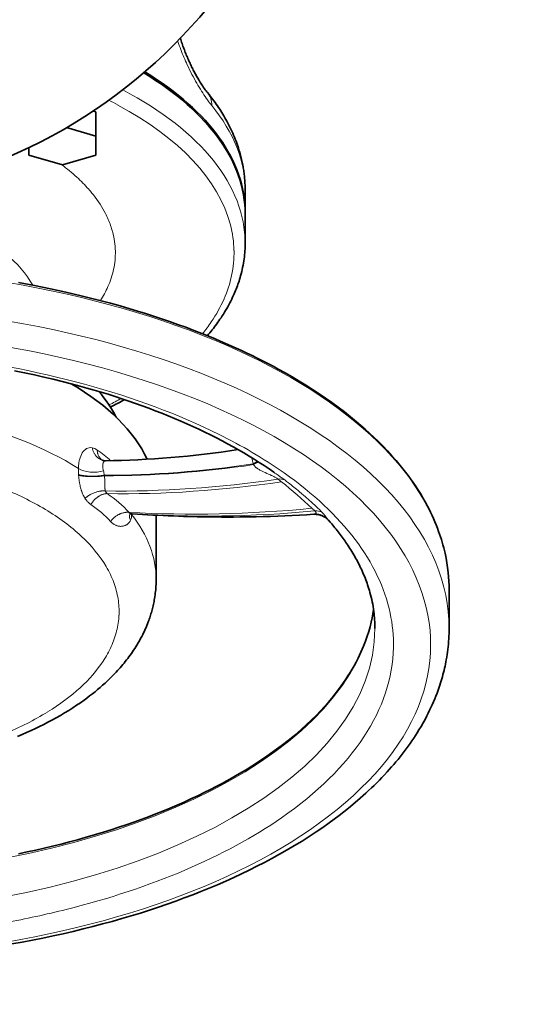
# Model space of a CAD drawing. Header units: inches. Extents: x 2941 to 3337, y 359 to 776.
# Tile 2 of 28: x 3139 to 3166, y 359 to 412. Entities that reach past the tile are written whole.
import ezdxf

# ---------------------------------------------------------------- set-up
doc = ezdxf.new("R2010")
doc.units = ezdxf.units.IN
doc.header["$MEASUREMENT"] = 0

msp = doc.modelspace()

# ---------------------------------------------------------------- linework, layer by layer
at = {"color": 7, "lineweight": 35, "ltscale": 0.019717}
msp.add_line((3142.918, 407.148), (3142.767, 407.192), dxfattribs=at)
at = {"color": 7, "lineweight": 35, "ltscale": 0.16238}
msp.add_line((3142.918, 405.849), (3142.918, 407.148), dxfattribs=at)
at = {"color": 7, "lineweight": 35, "ltscale": 0.204925}
msp.add_line((3141.343, 406.304), (3142.918, 405.849), dxfattribs=at)
at = {"color": 7, "lineweight": 35, "ltscale": 0.129904}
msp.add_line((3142.918, 405.849), (3142.918, 404.81), dxfattribs=at)
at = {"color": 7, "lineweight": 35, "ltscale": 0.052345}
msp.add_line((3139.318, 404.81), (3139.318, 405.229), dxfattribs=at)
at = {"color": 7, "lineweight": 35, "ltscale": 0.234187}
for p, q in [((3141.118, 404.29), (3139.318, 404.81)), ((3142.918, 404.81), (3141.118, 404.29))]:
    msp.add_line(p, q, dxfattribs=at)
at = {"color": 7, "lineweight": 35, "ltscale": 0.151555}
msp.add_line((3150.976, 402.935), (3150.976, 401.723), dxfattribs=at)
at = {"color": 7, "lineweight": 35, "ltscale": 0.194855}
msp.add_line((3150.976, 401.636), (3150.976, 400.077), dxfattribs=at)
at = {"color": 7, "lineweight": 35, "ltscale": 0.012141}
msp.add_line((3143.197, 392.032), (3143.197, 391.935), dxfattribs=at)
at = {"color": 7, "lineweight": 13, "ltscale": 0.003438}
msp.add_line((3151.416, 388.157), (3151.408, 388.183), dxfattribs=at)
at = {"color": 7, "lineweight": 13, "ltscale": 0.005562}
msp.add_line((3141.992, 387.538), (3141.989, 387.582), dxfattribs=at)
at = {"color": 7, "lineweight": 13, "ltscale": 0.00377}
msp.add_line((3143.382, 387.549), (3143.386, 387.52), dxfattribs=at)
at = {"color": 7, "lineweight": 35, "ltscale": 0.000459}
msp.add_line((3152.525, 387.706), (3152.528, 387.704), dxfattribs=at)
at = {"color": 7, "lineweight": 13, "ltscale": 0.026578}
msp.add_line((3154.732, 385.618), (3154.578, 385.764), dxfattribs=at)
at = {"color": 7, "lineweight": 13, "ltscale": 0.004188}
msp.add_line((3144.851, 385.468), (3144.851, 385.434), dxfattribs=at)
at = {"color": 7, "lineweight": 35, "ltscale": 0.432452}
msp.add_line((3146.176, 381.93), (3146.176, 385.389), dxfattribs=at)
at = {"color": 7, "lineweight": 35, "ltscale": 0.259808}
msp.add_line((3161.976, 379.283), (3161.976, 381.362), dxfattribs=at)
at = {"color": 7, "lineweight": 13}
for points in [[(3149.181, 407.489), (3149.151, 407.525), (3149.122, 407.563), (3149.062, 407.639), (3149.001, 407.719), (3148.94, 407.803), (3148.878, 407.89), (3148.815, 407.98), (3148.752, 408.075), (3148.688, 408.172), (3148.624, 408.271), (3148.56, 408.375), (3148.495, 408.481), (3148.43, 408.59), (3148.365, 408.703), (3148.3, 408.817), (3148.236, 408.934), (3148.171, 409.055), (3148.107, 409.178), (3148.043, 409.302), (3147.979, 409.43), (3147.917, 409.56), (3147.855, 409.691), (3147.809, 409.792), (3147.764, 409.893), (3147.719, 409.995), (3147.675, 410.098), (3147.631, 410.202), (3147.588, 410.308), (3147.546, 410.413), (3147.505, 410.52), (3147.464, 410.628), (3147.425, 410.736), (3147.386, 410.844), (3147.348, 410.954), (3147.34, 410.978)], [(3141.895, 403.632), (3141.982, 403.552), (3142.066, 403.472), (3142.149, 403.391), (3142.23, 403.31), (3142.31, 403.228), (3142.387, 403.146), (3142.463, 403.063), (3142.521, 402.998), (3142.578, 402.934), (3142.633, 402.869), (3142.674, 402.82), (3142.715, 402.771), (3142.755, 402.721), (3142.794, 402.672)], [(3143.442, 401.671), (3143.483, 401.59), (3143.522, 401.51), (3143.559, 401.429), (3143.595, 401.348), (3143.629, 401.267), (3143.662, 401.186), (3143.693, 401.104), (3143.722, 401.022), (3143.75, 400.941), (3143.776, 400.859), (3143.791, 400.808), (3143.806, 400.756), (3143.828, 400.679), (3143.834, 400.653)], [(3143.336, 388.337), (3143.315, 388.342), (3143.293, 388.348), (3143.272, 388.354), (3143.256, 388.36), (3143.241, 388.365), (3143.21, 388.378), (3143.179, 388.392), (3143.15, 388.408), (3143.121, 388.425), (3143.092, 388.443), (3143.065, 388.463), (3143.038, 388.484), (3143.012, 388.506), (3142.989, 388.528), (3142.966, 388.551), (3142.944, 388.576), (3142.923, 388.601), (3142.903, 388.627), (3142.883, 388.654), (3142.865, 388.682), (3142.848, 388.711), (3142.839, 388.727), (3142.83, 388.744), (3142.812, 388.779), (3142.797, 388.814), (3142.782, 388.85), (3142.769, 388.887), (3142.757, 388.924), (3142.748, 388.958), (3142.74, 388.992), (3142.733, 389.027)], [(3141.985, 387.917), (3141.986, 387.974), (3141.99, 388.029), (3141.994, 388.085), (3141.999, 388.139), (3142.006, 388.192), (3142.014, 388.245), (3142.023, 388.296), (3142.032, 388.34), (3142.042, 388.382)], [(3143.256, 388.367), (3143.232, 388.384), (3143.21, 388.403), (3143.188, 388.423), (3143.168, 388.444), (3143.148, 388.466), (3143.13, 388.49), (3143.113, 388.514), (3143.097, 388.539), (3143.082, 388.566), (3143.068, 388.593), (3143.056, 388.621), (3143.044, 388.649), (3143.034, 388.68), (3143.025, 388.711), (3143.017, 388.742), (3143.011, 388.775), (3143.005, 388.808), (3143.001, 388.841), (3142.999, 388.874), (3142.998, 388.908)], [(3143.315, 388.199), (3143.312, 388.187), (3143.309, 388.175), (3143.306, 388.162), (3143.304, 388.149), (3143.3, 388.121), (3143.298, 388.092), (3143.297, 388.061), (3143.298, 388.03), (3143.3, 387.997), (3143.301, 387.978), (3143.304, 387.958), (3143.306, 387.938), (3143.309, 387.917), (3143.316, 387.876), (3143.325, 387.834), (3143.336, 387.791)], [(3143.445, 388.326), (3143.431, 388.325), (3143.418, 388.323), (3143.406, 388.319), (3143.394, 388.313), (3143.382, 388.306), (3143.372, 388.298), (3143.363, 388.29), (3143.354, 388.28), (3143.346, 388.27), (3143.339, 388.258), (3143.335, 388.25), (3143.33, 388.241), (3143.326, 388.232), (3143.322, 388.222), (3143.318, 388.211), (3143.315, 388.199)], [(3151.434, 388.118), (3151.442, 388.102), (3151.452, 388.086), (3151.462, 388.071), (3151.47, 388.059), (3151.479, 388.048), (3151.497, 388.027), (3151.516, 388.007), (3151.534, 387.988), (3151.553, 387.971), (3151.573, 387.954), (3151.588, 387.943), (3151.602, 387.931), (3151.619, 387.919), (3151.636, 387.907), (3151.666, 387.887), (3151.697, 387.867), (3151.729, 387.849), (3151.753, 387.835), (3151.777, 387.822), (3151.813, 387.802), (3151.85, 387.784), (3151.888, 387.765), (3151.926, 387.747), (3151.97, 387.726), (3152.059, 387.686), (3152.148, 387.647), (3152.235, 387.609), (3152.337, 387.563), (3152.386, 387.54), (3152.423, 387.524), (3152.458, 387.507), (3152.493, 387.489), (3152.527, 387.472), (3152.57, 387.45), (3152.611, 387.427), (3152.65, 387.404), (3152.685, 387.382), (3152.702, 387.371), (3152.718, 387.359), (3152.733, 387.348), (3152.747, 387.337)], [(3143.382, 387.549), (3143.338, 387.542), (3143.294, 387.534), (3143.248, 387.528), (3143.213, 387.523), (3143.178, 387.519), (3143.107, 387.512), (3143.034, 387.506), (3142.961, 387.502), (3142.887, 387.499), (3142.812, 387.497), (3142.738, 387.497), (3142.663, 387.498), (3142.623, 387.499), (3142.582, 387.5), (3142.542, 387.502), (3142.502, 387.505), (3142.448, 387.508), (3142.396, 387.513), (3142.344, 387.518), (3142.28, 387.525), (3142.217, 387.534), (3142.186, 387.539), (3142.156, 387.544), (3142.112, 387.553), (3142.069, 387.562), (3142.028, 387.572), (3141.989, 387.582)], [(3141.992, 387.538), (3141.993, 387.529), (3141.999, 387.453), (3142.007, 387.377), (3142.017, 387.301), (3142.027, 387.226), (3142.04, 387.15), (3142.047, 387.113), (3142.054, 387.076), (3142.062, 387.039), (3142.07, 387.002), (3142.084, 386.937), (3142.101, 386.874), (3142.118, 386.811), (3142.127, 386.779), (3142.137, 386.748), (3142.147, 386.718), (3142.157, 386.687), (3142.168, 386.658), (3142.178, 386.629), (3142.194, 386.589), (3142.209, 386.551), (3142.226, 386.513), (3142.247, 386.467), (3142.269, 386.423), (3142.292, 386.38), (3142.305, 386.358), (3142.317, 386.337), (3142.33, 386.316), (3142.343, 386.296)], [(3141.992, 387.538), (3142.04, 387.528), (3142.092, 387.518), (3142.15, 387.509), (3142.212, 387.5), (3142.247, 387.496), (3142.283, 387.492), (3142.322, 387.488), (3142.361, 387.485), (3142.438, 387.48), (3142.513, 387.476), (3142.586, 387.473), (3142.657, 387.472), (3142.727, 387.471), (3142.8, 387.472), (3142.875, 387.473), (3142.952, 387.476), (3143.033, 387.481), (3143.113, 387.487), (3143.191, 387.494), (3143.263, 387.502), (3143.327, 387.51), (3143.386, 387.52)], [(3152.761, 387.542), (3152.871, 387.466), (3152.924, 387.429), (3153.003, 387.373), (3153.059, 387.332), (3153.115, 387.29)], [(3143.407, 387.068), (3143.409, 386.979), (3143.41, 386.936), (3143.411, 386.904), (3143.413, 386.872), (3143.415, 386.843), (3143.417, 386.815), (3143.419, 386.795), (3143.421, 386.775)], [(3153.315, 387.137), (3153.388, 387.08), (3153.461, 387.023), (3153.533, 386.965), (3153.604, 386.908), (3153.676, 386.85), (3153.747, 386.792), (3153.832, 386.722), (3153.916, 386.651), (3154.02, 386.563), (3154.145, 386.456), (3154.206, 386.403), (3154.288, 386.331), (3154.37, 386.259), (3154.45, 386.187), (3154.53, 386.114), (3154.63, 386.023), (3154.728, 385.931), (3154.826, 385.839), (3154.923, 385.746), (3154.963, 385.708)], [(3142.343, 386.296), (3142.366, 386.318), (3142.39, 386.339), (3142.415, 386.36), (3142.434, 386.375), (3142.453, 386.389), (3142.473, 386.404), (3142.493, 386.418), (3142.533, 386.446), (3142.575, 386.473), (3142.617, 386.498), (3142.661, 386.522), (3142.705, 386.545), (3142.75, 386.566), (3142.795, 386.586), (3142.841, 386.604), (3142.887, 386.621), (3142.934, 386.637), (3142.981, 386.651), (3143.027, 386.663), (3143.073, 386.674), (3143.119, 386.683), (3143.142, 386.687), (3143.166, 386.691), (3143.188, 386.694), (3143.211, 386.696), (3143.249, 386.7), (3143.287, 386.702), (3143.325, 386.703), (3143.362, 386.703), (3143.399, 386.702), (3143.436, 386.699)], [(3142.343, 386.296), (3142.356, 386.276), (3142.369, 386.257), (3142.382, 386.238), (3142.396, 386.22), (3142.415, 386.195), (3142.434, 386.171), (3142.454, 386.148), (3142.479, 386.12), (3142.504, 386.094), (3142.531, 386.068), (3142.557, 386.044), (3142.585, 386.02), (3142.608, 386.002), (3142.632, 385.984), (3142.656, 385.967)], [(3142.656, 385.967), (3142.679, 386.005), (3142.703, 386.042), (3142.729, 386.079), (3142.756, 386.114), (3142.783, 386.149), (3142.812, 386.183), (3142.842, 386.215), (3142.873, 386.247), (3142.905, 386.277), (3142.938, 386.306), (3142.971, 386.334), (3143.006, 386.361), (3143.024, 386.374), (3143.041, 386.386), (3143.059, 386.398), (3143.077, 386.41), (3143.101, 386.425), (3143.126, 386.439), (3143.151, 386.452), (3143.185, 386.469), (3143.219, 386.485), (3143.254, 386.499), (3143.289, 386.512), (3143.324, 386.523), (3143.342, 386.528), (3143.36, 386.533), (3143.383, 386.538), (3143.407, 386.543), (3143.431, 386.547), (3143.457, 386.55), (3143.484, 386.553), (3143.51, 386.554), (3143.537, 386.555)], [(3143.537, 386.555), (3143.522, 386.565), (3143.508, 386.576), (3143.495, 386.588), (3143.483, 386.601), (3143.473, 386.615), (3143.464, 386.63), (3143.455, 386.646), (3143.448, 386.662), (3143.441, 386.68), (3143.436, 386.699)], [(3143.715, 385.05), (3143.742, 385.085), (3143.77, 385.119), (3143.8, 385.153), (3143.831, 385.185), (3143.863, 385.216), (3143.896, 385.246), (3143.93, 385.275), (3143.965, 385.303), (3144.001, 385.33), (3144.038, 385.355), (3144.076, 385.379), (3144.114, 385.402), (3144.153, 385.423), (3144.173, 385.433), (3144.193, 385.443), (3144.22, 385.455), (3144.247, 385.466), (3144.274, 385.477), (3144.312, 385.491), (3144.35, 385.504), (3144.389, 385.515), (3144.428, 385.524), (3144.467, 385.532), (3144.506, 385.539), (3144.526, 385.542), (3144.546, 385.544), (3144.565, 385.546), (3144.585, 385.547), (3144.614, 385.548), (3144.643, 385.549), (3144.672, 385.548), (3144.701, 385.546)], [(3144.832, 385.474), (3144.811, 385.479), (3144.791, 385.486), (3144.781, 385.489), (3144.772, 385.493), (3144.757, 385.5), (3144.744, 385.508), (3144.731, 385.517), (3144.72, 385.526), (3144.709, 385.536), (3144.701, 385.546)], [(3154.732, 385.618), (3154.75, 385.6), (3154.758, 385.591), (3154.766, 385.582), (3154.773, 385.574), (3154.779, 385.566), (3154.787, 385.553), (3154.793, 385.541), (3154.796, 385.535), (3154.798, 385.529), (3154.8, 385.522), (3154.801, 385.514), (3154.802, 385.507), (3154.801, 385.5), (3154.799, 385.492), (3154.796, 385.485), (3154.793, 385.479), (3154.789, 385.475), (3154.786, 385.471), (3154.782, 385.467), (3154.777, 385.464), (3154.769, 385.458), (3154.76, 385.454), (3154.75, 385.45), (3154.742, 385.447), (3154.734, 385.445), (3154.717, 385.441), (3154.7, 385.438), (3154.682, 385.437)], [(3155.325, 385.32), (3155.354, 385.281), (3155.372, 385.255), (3155.405, 385.208), (3155.434, 385.166), (3155.447, 385.148)], [(3143.994, 384.847), (3144.025, 384.834), (3144.056, 384.823), (3144.088, 384.814), (3144.119, 384.806), (3144.151, 384.8), (3144.183, 384.795), (3144.214, 384.791), (3144.246, 384.789), (3144.277, 384.789), (3144.308, 384.79), (3144.339, 384.792), (3144.369, 384.796), (3144.399, 384.802), (3144.429, 384.809), (3144.458, 384.817), (3144.486, 384.827), (3144.514, 384.838), (3144.528, 384.844), (3144.541, 384.85), (3144.555, 384.857), (3144.568, 384.864), (3144.589, 384.877), (3144.61, 384.891), (3144.63, 384.906), (3144.65, 384.922), (3144.669, 384.939), (3144.687, 384.957), (3144.705, 384.977), (3144.722, 384.997), (3144.739, 385.019), (3144.754, 385.042), (3144.768, 385.066), (3144.782, 385.091), (3144.794, 385.117)]]:
    msp.add_lwpolyline(points, dxfattribs=at)
at = {"color": 7, "lineweight": 35}
for points in [[(3147.481, 411.123), (3147.503, 411.053), (3147.525, 410.983), (3147.549, 410.913), (3147.572, 410.844), (3147.596, 410.774), (3147.621, 410.705), (3147.646, 410.636), (3147.671, 410.567), (3147.697, 410.499), (3147.723, 410.431), (3147.75, 410.363), (3147.777, 410.296), (3147.804, 410.229), (3147.832, 410.163), (3147.86, 410.097), (3147.888, 410.031), (3147.916, 409.967), (3147.945, 409.902), (3147.974, 409.839), (3148.003, 409.776), (3148.032, 409.714), (3148.062, 409.652), (3148.091, 409.591), (3148.121, 409.531), (3148.15, 409.471), (3148.18, 409.412), (3148.21, 409.355), (3148.24, 409.298), (3148.27, 409.242), (3148.3, 409.186), (3148.329, 409.132), (3148.359, 409.078), (3148.418, 408.975), (3148.477, 408.875), (3148.534, 408.78), (3148.587, 408.696), (3148.638, 408.617), (3148.687, 408.541), (3148.736, 408.47), (3148.782, 408.404), (3148.827, 408.343), (3148.869, 408.286), (3148.909, 408.235), (3148.938, 408.2)], [(3148.938, 408.2), (3149.027, 408.089), (3149.095, 408.003), (3149.163, 407.916), (3149.229, 407.829), (3149.294, 407.741), (3149.358, 407.653), (3149.421, 407.564), (3149.483, 407.475), (3149.544, 407.386), (3149.603, 407.296), (3149.662, 407.206), (3149.719, 407.115), (3149.775, 407.024), (3149.83, 406.932), (3149.884, 406.84), (3149.936, 406.748), (3149.988, 406.655), (3150.046, 406.546), (3150.104, 406.436), (3150.159, 406.325), (3150.213, 406.214), (3150.263, 406.108), (3150.311, 406.002), (3150.357, 405.895), (3150.402, 405.788), (3150.445, 405.68), (3150.487, 405.572), (3150.527, 405.463), (3150.565, 405.354), (3150.591, 405.279), (3150.615, 405.203), (3150.639, 405.127), (3150.662, 405.051), (3150.685, 404.975), (3150.706, 404.899), (3150.727, 404.822), (3150.747, 404.746), (3150.766, 404.669), (3150.785, 404.592), (3150.802, 404.515), (3150.819, 404.438), (3150.835, 404.361), (3150.85, 404.283), (3150.864, 404.206), (3150.877, 404.128), (3150.889, 404.053), (3150.9, 403.983), (3150.91, 403.913), (3150.919, 403.844), (3150.927, 403.774), (3150.935, 403.704), (3150.942, 403.635), (3150.949, 403.565), (3150.955, 403.495), (3150.96, 403.425), (3150.964, 403.355), (3150.968, 403.285), (3150.971, 403.215), (3150.973, 403.145), (3150.975, 403.075), (3150.976, 403.005), (3150.976, 402.935)], [(3148.938, 395.075), (3149.005, 395.154), (3149.071, 395.233), (3149.136, 395.313), (3149.2, 395.393), (3149.263, 395.473), (3149.325, 395.554), (3149.386, 395.634), (3149.445, 395.716), (3149.504, 395.797), (3149.562, 395.879), (3149.618, 395.961), (3149.674, 396.043), (3149.738, 396.141), (3149.801, 396.239), (3149.863, 396.338), (3149.923, 396.438), (3149.982, 396.538), (3150.039, 396.64), (3150.094, 396.74), (3150.148, 396.842), (3150.201, 396.944), (3150.252, 397.047), (3150.302, 397.152), (3150.35, 397.257), (3150.387, 397.341), (3150.424, 397.425), (3150.459, 397.509), (3150.493, 397.594), (3150.525, 397.678), (3150.557, 397.763), (3150.587, 397.848), (3150.617, 397.933), (3150.647, 398.025), (3150.676, 398.117), (3150.704, 398.209), (3150.731, 398.302), (3150.762, 398.417), (3150.791, 398.532), (3150.817, 398.648), (3150.842, 398.764), (3150.865, 398.88), (3150.886, 398.997), (3150.904, 399.113), (3150.921, 399.23), (3150.934, 399.336), (3150.945, 399.442), (3150.955, 399.548), (3150.962, 399.654), (3150.969, 399.76), (3150.973, 399.866), (3150.975, 399.971), (3150.976, 400.077)], [(3138.744, 397.94), (3139.616, 397.777), (3140.47, 397.605), (3141.308, 397.423), (3142.128, 397.232), (3142.93, 397.032), (3143.713, 396.825)], [(3143.713, 396.825), (3144.23, 396.681), (3144.751, 396.53), (3145.176, 396.402), (3145.604, 396.269), (3146.034, 396.131), (3146.466, 395.988), (3146.899, 395.84), (3147.334, 395.687), (3147.77, 395.528), (3148.206, 395.363), (3148.778, 395.139), (3149.351, 394.906), (3149.637, 394.785), (3149.923, 394.661), (3150.209, 394.535), (3150.495, 394.407), (3150.78, 394.275), (3151.065, 394.141), (3151.35, 394.004), (3151.633, 393.864), (3151.916, 393.722), (3152.198, 393.576), (3152.479, 393.428), (3152.759, 393.276), (3153.137, 393.066), (3153.512, 392.851), (3153.884, 392.63), (3154.254, 392.403), (3154.61, 392.177), (3154.963, 391.945), (3155.312, 391.707), (3155.656, 391.464), (3155.996, 391.215), (3156.331, 390.961), (3156.66, 390.701), (3156.984, 390.436), (3157.221, 390.233), (3157.456, 390.028), (3157.686, 389.819), (3157.913, 389.608), (3158.166, 389.362), (3158.414, 389.113), (3158.655, 388.859), (3158.891, 388.601), (3159.12, 388.339), (3159.343, 388.074), (3159.558, 387.804), (3159.767, 387.53), (3159.902, 387.344), (3160.035, 387.156), (3160.163, 386.966), (3160.288, 386.774), (3160.426, 386.554), (3160.559, 386.332), (3160.686, 386.108), (3160.809, 385.881), (3160.895, 385.714), (3160.978, 385.546), (3161.058, 385.377), (3161.135, 385.207), (3161.209, 385.035), (3161.281, 384.863), (3161.348, 384.689), (3161.413, 384.515), (3161.513, 384.224), (3161.559, 384.078), (3161.603, 383.931), (3161.645, 383.783), (3161.685, 383.635), (3161.722, 383.486), (3161.756, 383.337), (3161.81, 383.08), (3161.856, 382.822), (3161.895, 382.561), (3161.927, 382.3), (3161.948, 382.067), (3161.964, 381.833), (3161.973, 381.598), (3161.976, 381.362)], [(3142.054, 392.36), (3141.59, 392.484), (3141.114, 392.607), (3140.625, 392.727), (3140.123, 392.845), (3139.609, 392.961), (3139.081, 393.073), (3138.541, 393.183)], [(3143.336, 388.337), (3143.318, 388.341), (3143.297, 388.348), (3143.28, 388.354), (3143.267, 388.36), (3143.256, 388.367)], [(3144.884, 385.467), (3144.865, 385.468), (3144.848, 385.468), (3144.829, 385.466), (3144.815, 385.464), (3144.798, 385.461), (3144.783, 385.457), (3144.771, 385.452), (3144.763, 385.448), (3144.756, 385.444), (3144.751, 385.44)], [(3144.884, 385.467), (3145.162, 385.448), (3145.439, 385.431), (3145.718, 385.414), (3145.997, 385.399), (3146.273, 385.384), (3146.55, 385.371), (3146.827, 385.359), (3147.104, 385.348), (3147.382, 385.337), (3147.659, 385.328), (3147.937, 385.32), (3148.395, 385.309), (3148.723, 385.302), (3149.05, 385.298), (3149.377, 385.294), (3149.704, 385.292), (3150.031, 385.291), (3150.357, 385.292), (3150.683, 385.294), (3151.009, 385.297), (3151.288, 385.302), (3151.566, 385.307), (3151.955, 385.316), (3152.345, 385.327), (3152.734, 385.34), (3153.123, 385.355), (3153.512, 385.372), (3153.902, 385.392), (3154.292, 385.413), (3154.682, 385.437)], [(3155.474, 385.114), (3155.46, 385.13), (3155.445, 385.145), (3155.43, 385.16), (3155.415, 385.174), (3155.4, 385.189), (3155.384, 385.202), (3155.369, 385.215), (3155.353, 385.228), (3155.337, 385.24), (3155.306, 385.263), (3155.274, 385.285), (3155.241, 385.304), (3155.208, 385.323), (3155.175, 385.34), (3155.142, 385.355), (3155.108, 385.369), (3155.074, 385.382), (3155.04, 385.393), (3155.006, 385.403), (3154.972, 385.412), (3154.936, 385.42), (3154.899, 385.426), (3154.863, 385.432), (3154.826, 385.435), (3154.792, 385.438), (3154.76, 385.439), (3154.729, 385.439), (3154.697, 385.438), (3154.682, 385.437)], [(3155.474, 385.114), (3155.56, 385.016), (3155.645, 384.918), (3155.705, 384.847), (3155.764, 384.776), (3155.822, 384.705), (3155.88, 384.634), (3155.937, 384.563), (3155.994, 384.491), (3156.049, 384.42), (3156.104, 384.348), (3156.157, 384.277), (3156.211, 384.205), (3156.263, 384.133), (3156.314, 384.061), (3156.365, 383.989), (3156.415, 383.917), (3156.464, 383.845), (3156.512, 383.773), (3156.569, 383.687), (3156.625, 383.6), (3156.679, 383.513), (3156.733, 383.426), (3156.785, 383.34), (3156.837, 383.253), (3156.886, 383.166), (3156.935, 383.079), (3156.983, 382.992), (3157.03, 382.905), (3157.075, 382.818), (3157.119, 382.731), (3157.162, 382.644), (3157.205, 382.557), (3157.245, 382.47), (3157.285, 382.383), (3157.327, 382.288), (3157.368, 382.193), (3157.407, 382.099), (3157.445, 382.004), (3157.481, 381.91), (3157.516, 381.815), (3157.55, 381.721), (3157.583, 381.626), (3157.616, 381.524), (3157.649, 381.422), (3157.679, 381.319), (3157.709, 381.217), (3157.743, 381.09), (3157.775, 380.962), (3157.804, 380.835), (3157.831, 380.708), (3157.856, 380.581), (3157.878, 380.455), (3157.898, 380.328), (3157.916, 380.202), (3157.93, 380.086), (3157.943, 379.971), (3157.953, 379.856), (3157.961, 379.742), (3157.968, 379.627), (3157.973, 379.512), (3157.975, 379.398), (3157.976, 379.284)], [(3146.176, 381.93), (3146.176, 381.835), (3146.174, 381.741), (3146.17, 381.646), (3146.165, 381.552), (3146.159, 381.458), (3146.151, 381.364), (3146.142, 381.271), (3146.131, 381.177), (3146.119, 381.084), (3146.106, 380.992), (3146.092, 380.899), (3146.076, 380.807), (3146.062, 380.731), (3146.047, 380.656), (3146.031, 380.581), (3146.015, 380.506), (3145.997, 380.432), (3145.979, 380.358), (3145.96, 380.284), (3145.939, 380.21), (3145.919, 380.137), (3145.897, 380.064), (3145.875, 379.991), (3145.851, 379.918), (3145.827, 379.846), (3145.802, 379.775), (3145.777, 379.703), (3145.751, 379.632), (3145.712, 379.532), (3145.672, 379.433), (3145.631, 379.335), (3145.588, 379.237), (3145.543, 379.14), (3145.498, 379.043), (3145.451, 378.948), (3145.403, 378.853), (3145.339, 378.733), (3145.273, 378.614), (3145.205, 378.496), (3145.136, 378.38), (3145.078, 378.287), (3145.02, 378.195), (3144.96, 378.105), (3144.9, 378.015), (3144.838, 377.926), (3144.775, 377.837), (3144.711, 377.75), (3144.646, 377.664), (3144.58, 377.578), (3144.513, 377.493), (3144.445, 377.409), (3144.376, 377.326), (3144.307, 377.243), (3144.236, 377.162), (3144.165, 377.081), (3144.092, 377.001), (3144.012, 376.914), (3143.93, 376.828), (3143.847, 376.743), (3143.764, 376.659), (3143.679, 376.575), (3143.594, 376.493), (3143.508, 376.412), (3143.421, 376.331)], [(3157.902, 380.302), (3157.867, 380.075), (3157.826, 379.85), (3157.774, 379.61), (3157.714, 379.371), (3157.642, 379.113), (3157.561, 378.858), (3157.465, 378.584), (3157.359, 378.314), (3157.291, 378.153), (3157.22, 377.993), (3157.069, 377.677), (3156.961, 377.465), (3156.848, 377.256), (3156.744, 377.075), (3156.636, 376.895), (3156.523, 376.714), (3156.406, 376.536), (3156.284, 376.356), (3156.158, 376.178), (3156.001, 375.966), (3155.839, 375.757), (3155.647, 375.52), (3155.451, 375.288), (3155.246, 375.057), (3155.037, 374.831), (3154.8, 374.587), (3154.558, 374.348), (3154.292, 374.095), (3153.996, 373.828), (3153.648, 373.528), (3153.293, 373.238), (3152.925, 372.951), (3152.545, 372.669), (3152.153, 372.391), (3151.749, 372.118), (3151.334, 371.849), (3151.082, 371.692), (3150.827, 371.538), (3150.549, 371.373), (3150.268, 371.212), (3149.984, 371.053), (3149.698, 370.898), (3149.406, 370.743), (3149.112, 370.592), (3148.768, 370.42), (3148.422, 370.253), (3148.052, 370.079), (3147.68, 369.91), (3147.303, 369.745), (3146.924, 369.584), (3146.539, 369.425), (3146.152, 369.271), (3145.76, 369.12), (3145.366, 368.973), (3144.967, 368.829), (3144.566, 368.689), (3144.161, 368.552), (3143.755, 368.42), (3143.329, 368.286), (3142.902, 368.156), (3142.349, 367.995), (3141.929, 367.878), (3141.508, 367.764), (3141.05, 367.646), (3140.592, 367.532), (3140.135, 367.423), (3139.678, 367.318), (3139.219, 367.218), (3138.76, 367.122)], [(3161.976, 379.283), (3161.975, 379.141), (3161.972, 378.998), (3161.967, 378.856), (3161.959, 378.714), (3161.95, 378.572), (3161.938, 378.43), (3161.924, 378.289), (3161.908, 378.147), (3161.89, 378.006), (3161.87, 377.866), (3161.848, 377.726), (3161.824, 377.586), (3161.803, 377.471), (3161.78, 377.356), (3161.756, 377.242), (3161.731, 377.128), (3161.704, 377.014), (3161.676, 376.901), (3161.647, 376.787), (3161.616, 376.674), (3161.584, 376.562), (3161.551, 376.45), (3161.516, 376.338), (3161.48, 376.226), (3161.443, 376.115), (3161.405, 376.004), (3161.365, 375.893), (3161.324, 375.783), (3161.264, 375.628), (3161.202, 375.473), (3161.137, 375.319), (3161.07, 375.165), (3161, 375.013), (3160.928, 374.861), (3160.854, 374.711), (3160.778, 374.561), (3160.677, 374.369), (3160.572, 374.179), (3160.463, 373.991), (3160.351, 373.804), (3160.259, 373.654), (3160.164, 373.506), (3160.067, 373.359), (3159.969, 373.212), (3159.868, 373.067), (3159.765, 372.923), (3159.66, 372.779), (3159.553, 372.637), (3159.444, 372.495), (3159.333, 372.355), (3159.221, 372.216), (3159.107, 372.078), (3158.99, 371.94), (3158.872, 371.804), (3158.753, 371.669), (3158.631, 371.535), (3158.495, 371.388), (3158.357, 371.243), (3158.217, 371.098), (3158.075, 370.955), (3157.931, 370.813), (3157.786, 370.673), (3157.638, 370.533), (3157.489, 370.396)], [(3143.421, 376.331), (3143.29, 376.213), (3143.157, 376.097), (3143.019, 375.98), (3142.88, 375.865), (3142.736, 375.75), (3142.59, 375.637), (3142.44, 375.524), (3142.289, 375.413), (3142.088, 375.271), (3141.885, 375.132), (3141.674, 374.993), (3141.461, 374.857), (3141.24, 374.722), (3141.017, 374.59), (3140.786, 374.458), (3140.553, 374.33), (3140.335, 374.214), (3140.115, 374.101), (3139.889, 373.988), (3139.661, 373.879), (3139.427, 373.77), (3139.192, 373.664), (3138.95, 373.558), (3138.707, 373.456)], [(3157.489, 370.396), (3157.033, 369.991), (3156.552, 369.589), (3156.046, 369.19), (3155.516, 368.796), (3155.16, 368.544), (3154.8, 368.298), (3154.424, 368.05), (3154.044, 367.808), (3153.647, 367.565), (3153.247, 367.328), (3152.83, 367.09), (3152.409, 366.859), (3152.013, 366.648), (3151.614, 366.443), (3151.202, 366.238), (3150.786, 366.038), (3150.358, 365.838), (3149.927, 365.644), (3149.482, 365.451), (3149.036, 365.263), (3148.593, 365.083), (3148.149, 364.908), (3147.693, 364.734), (3147.235, 364.566), (3146.766, 364.399), (3146.295, 364.238), (3145.814, 364.078), (3145.33, 363.924), (3144.827, 363.769), (3144.321, 363.62), (3143.806, 363.473), (3143.289, 363.332), (3142.763, 363.194), (3142.235, 363.061), (3141.699, 362.932), (3141.161, 362.808), (3140.615, 362.688), (3140.068, 362.573), (3139.513, 362.462), (3138.957, 362.357), (3138.395, 362.255)]]:
    msp.add_lwpolyline(points, dxfattribs=at)
for radius in [28.5, 21, 20.4]:
    msp.add_circle((3126.976, 430.917), radius, dxfattribs=at)
at = {"color": 7, "lineweight": 13}
for centre, radius, start, end in [((3133.581, 387.932), 22.244, 61.7228, 63.1726), ((3134.936, 395.999), 10.33, 47.6436, 53.4675), ((3139.626, 399.55), 4.35, 1.2222, 14.6935), ((3144.383, 399.546), 5.993, 1.2282, 14.6876), ((3139.676, 399.559), 4.301, 347.9293, 1.1104), ((3144.452, 399.561), 5.925, 347.9347, 1.1051), ((3139.228, 399.661), 4.76, 335.9708, 347.8578), ((3138.45, 400.004), 5.61, 327.2733, 336.0134), ((3141.454, 401.02), 9.288, 321.0435, 325.9819), ((3133.694, 410.965), 21.999, 296.8698, 298.7976), ((3136.483, 363.43), 29.392, 59.599, 63.5659), ((3142.641, 388.585), 0.451, 98.8251, 118.5335), ((3142.64, 388.571), 0.466, 78.5142, 98.4641), ((3138.663, 382.727), 7.549, 47.9223, 54.9575), ((3153.064, 388.654), 1.722, 185.7331, 195.8754), ((3138.777, 367.325), 24.871, 54.9165, 59.617), ((3145.645, 387.798), 3.662, 178.1351, 183.3754), ((3151.784, 388.301), 0.395, 201.368, 207.6297), ((3141.452, 387.308), 1.944, 7.1295, 14.3699), ((3140.332, 387.195), 3.072, 1.8089, 6.0626), ((3164.809, 405.16), 21.343, 234.8717, 235.6346), ((3171.631, 411.04), 30.305, 231.4549, 231.909), ((3130.81, 369.555), 18.683, 63.8021, 67.9235), ((3132.777, 386.949), 10.63, 0.6415, 1.8482), ((3139.734, 370.306), 21.431, 46.1609, 51.9766), ((3141.753, 372.273), 18.831, 52.1198, 52.889), ((3132.125, 372.218), 15.713, 59.0766, 63.82), ((3144.008, 386.846), 0.591, 186.8177, 194.3942), ((3133.573, 374.626), 12.903, 53.5752, 59.0967), ((3145.126, 385.664), 0.358, 213.5473, 219.9307), ((3144.911, 385.861), 0.394, 258.5162, 266.1766), ((3144.283, 374.686), 15.347, 45.1127, 45.9026), ((3153.521, 383.941), 2.27, 37.4086, 45.4657), ((3135.071, 376.649), 10.386, 47.1154, 53.598), ((3144.326, 385.598), 0.821, 221.8572, 246.1581), ((3155.821, 385.415), 0.46, 215.4847, 220.8782), ((3138.845, 379.879), 5.385, 20.374, 30.5835), ((3139.542, 380.142), 4.639, 9.1134, 20.3303), ((3139.853, 380.197), 4.324, 357.4061, 9.0398), ((3139.766, 380.207), 4.411, 346.029, 357.3293), ((3150.874, 378.413), 8.102, 358.895, 12.0653), ((3139.305, 380.326), 4.887, 335.6394, 345.978), ((3138.526, 380.681), 5.744, 326.5743, 335.6261), ((3132.297, 387.864), 15.355, 296.7924, 301.4898), ((3130.966, 390.495), 18.305, 292.5158, 296.7999), ((3128.484, 415.455), 52.921, 280.411, 284.045)]:
    msp.add_arc(centre, radius, start, end, dxfattribs=at)
at = {"color": 7, "lineweight": 35}
for centre, radius, start, end in [((3133.523, 411.81), 22.966, 296.3323, 298.4894), ((3143.437, 388.797), 0.471, 257.7062, 270.9753)]:
    msp.add_arc(centre, radius, start, end, dxfattribs=at)
for centre, major_axis, ratio, start_param, end_param in [((3126.976, 401.636), (-24, 0), 0.5, 3.141593, 3.830346), ((3126.976, 401.722), (-24, 0), 0.5, 3.141626, 3.826468), ((3126.976, 401.722), (-24, 0), 0.5, 3.137986, 3.141626), ((3126.976, 386.26), (19.2, 0), 0.5, 0.225728, 0.705193), ((3127.83, 379.457), (30.214, -0.46), 0.490116, 0.621572, 1.088079), ((3126.976, 388.595), (-17.542, 0), 0.5, 3.382434, 3.548299), ((3155.739, 410.076), (33.618, 11.858), 0.542513, 4.155897, 4.372658), ((3126.976, 379.283), (31, 0), 0.5, 6.283148, 6.283257)]:
    msp.add_ellipse(centre, major_axis=major_axis, ratio=ratio, start_param=start_param, end_param=end_param, dxfattribs=at)
at = {"color": 7, "lineweight": 13}
for centre, major_axis, ratio, start_param, end_param in [((3126.976, 400.077), (24, 0), 0.5, 6.283158, 7.043115), ((3147.701, 407.186), (1.236, 1.014), 0.801474, 5.701474, 6.283157), ((3126.976, 399.557), (23.4, 0), 0.5, 0.129305, 0.748709), ((3126.976, 402.935), (-24, 0), 0.5, 3.141626, 3.530859), ((3126.976, 396.093), (13, 0), 0.5, 0.264956, 1.402136), ((2087.839, 230.65), (1056.096, 169.536), 0.066545, 0.021693, 0.03703), ((3126.976, 381.362), (-35, 0), 0.5, 3.141609, 6.283185), ((3126.976, 399.557), (23.4, 0), 0.5, 5.958365, 6.177416), ((3126.976, 378.417), (34, 0), 0.5, 5.783186, 10.495573), ((3126.976, 379.283), (35, 0), 0.5, 0.00017, 3.140834), ((3126.976, 378.417), (32, 0), 0.5, 0.787001, 1.354591), ((3126.976, 381.93), (19.2, 0), 0.5, 0.673438, 2.4681), ((3145.317, 381.319), (2.829, -7.692), 0.243503, 3.176242, 3.327862), ((3142.896, 368.687), (0.273, -20.35), 0.159628, 3.02675, 3.107967), ((3150.841, 375.788), (8.415, -13.204), 0.210876, 3.241512, 3.340351), ((3142.766, 388.229), (1, -0.023), 0.521289, 3.826916, 5.330794), ((3166.357, 447.741), (-48.845, -50.672), 0.665095, 0.569281, 0.712307), ((3166.442, 447.693), (-48.892, -50.63), 0.665117, 0.568786, 0.712063), ((3150.811, 388.391), (0.995, 0.135), 0.344855, 5.308602, 5.655071), ((3150.819, 388.342), (0.988, 0.171), 0.339762, 5.30072, 5.669089), ((3150.838, 388.255), (0.974, 0.235), 0.324738, 5.289948, 5.686009), ((3167.524, 451.194), (-51.303, -54.295), 0.678731, 0.556631, 0.711754), ((3152.615, 386.431), (-0.607, -0.795), 0.741681, 3.309377, 3.784749), ((3126.976, 378.417), (32, 0), 0.5, 0.105769, 0.617198), ((3167.682, 452.031), (-51.792, -55.124), 0.682442, 0.555834, 0.710142), ((3140.914, 383.814), (4.642, -1.63), 0.740779, 0.915144, 1.246587), ((3140.139, 383.619), (4.479, -1.936), 0.67384, 0.980955, 1.284366), ((3171.607, 457.631), (-56.348, -60.15), 0.708277, 0.53266, 0.679958), ((3145.776, 385.11), (1.013, -0.354), 0.592947, 3.173734, 3.663549), ((3143.935, 385.847), (0.706, -0.928), 0.630342, 0.336322, 0.711589), ((3172.223, 458.011), (-56.847, -60.412), 0.710403, 0.529402, 0.676028), ((3126.976, 381.93), (19.2, 0), 0.5, 0, 0.373705), ((3154.576, 384.733), (-0.701, -0.713), 0.755934, 3.40342, 3.879405), ((3126.976, 380.198), (17.2, 0), 0.5, 0.285399, 0.491768), ((3126.976, 381.362), (31, 0), 0.5, 4.808081, 6.214426), ((3126.976, 379.283), (31, 0), 0.5, 4.841246, 6.283148), ((3126.976, 378.417), (32, 0), 0.5, 5.658348, 6.273142), ((3126.976, 380.198), (17.2, 0), 0.5, 5.600201, 5.966169), ((3126.976, 378.417), (34, 0), 0.5, 4.212392, 5.783186), ((3126.976, 378.417), (32, 0), 0.5, 5.177416, 5.658348)]:
    msp.add_ellipse(centre, major_axis=major_axis, ratio=ratio, start_param=start_param, end_param=end_param, dxfattribs=at)

doc.saveas('drawing.dxf')
